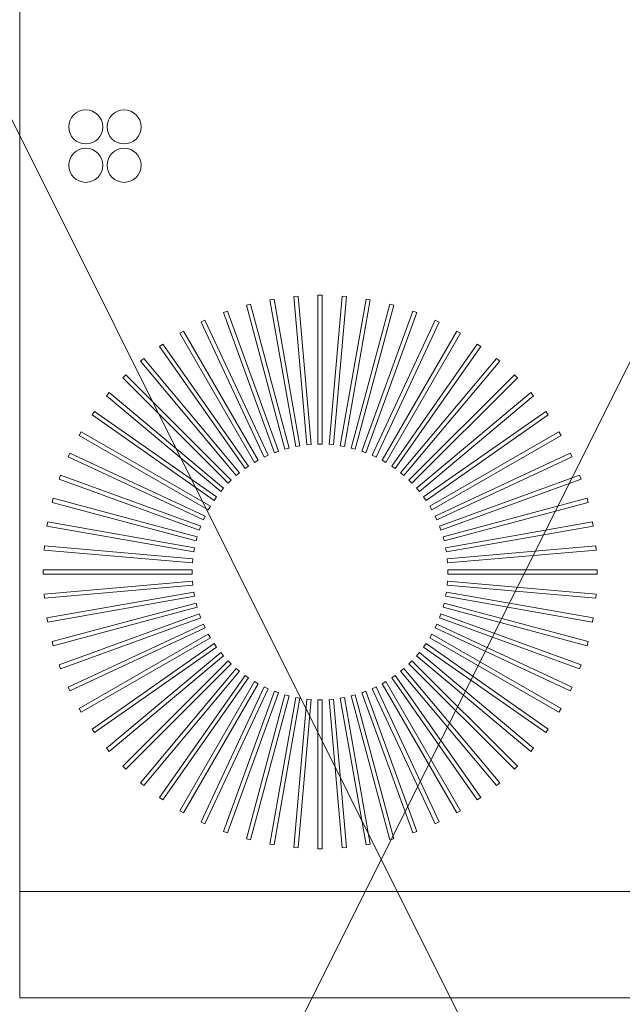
# Model space of a CAD drawing. Header units: millimetres. Extents: x -750 to 72845, y -24282 to 18874.
# Tile 130 of 154: x 70505 to 70788, y 14213 to 14677. Entities that reach past the tile are written whole.
import ezdxf

# ---------------------------------------------------------------- set-up
doc = ezdxf.new("R2010")
doc.units = ezdxf.units.MM
doc.header["$MEASUREMENT"] = 0
doc.layers.add('IRISH HOUSE_HYD AIRPORT_DRAINAGE LAYOUT 1$0$GREY SCALE', color=8, linetype='Continuous')
doc.layers.add('IRISH HOUSE_HYD AIRPORT_DRAINAGE LAYOUT 1$0$GREYSCALE', color=8, linetype='Continuous', lineweight=0)
doc.layers.add('M-MEP-ELPR-EQUIP', color=6, linetype='Continuous', lineweight=20)

# ---------------------------------------------------------------- blocks, each defined once
blk = doc.blocks.new('IRISH HOUSE_HYD AIRPORT_DRAINAGE LAYOUT 1$0$FLOOR PLAN')
at = {"layer": 'IRISH HOUSE_HYD AIRPORT_DRAINAGE LAYOUT 1$0$GREYSCALE', "color": 8, "lineweight": 0, "ltscale": 125}
for p, q in [((20176.39, 15278.36), (21172.83, 13284.48)), ((20176.39, 13284.48), (21172.83, 15278.36))]:
    blk.add_line(p, q, dxfattribs=at)
at = {"layer": 'IRISH HOUSE_HYD AIRPORT_DRAINAGE LAYOUT 1$0$GREYSCALE', "color": 8, "lineweight": 0}
for p, q in [((20504.5, 14266.31), (20504.5, 14968.01)), ((20624.2, 14545.18), (20622.23, 14544.83)), ((20624.2, 14545.18, 902.48), (20622.23, 14544.83, 902.48)), ((20636.38, 14476.08), (20624.2, 14545.18)), ((20636.38, 14476.08, 902.48), (20624.2, 14545.18, 902.48)), ((20635.48, 14546.58), (20633.49, 14546.4)), ((20635.48, 14546.58, 902.48), (20633.49, 14546.4, 902.48)), ((20633.49, 14546.4), (20639.6, 14476.5)), ((20633.49, 14546.4, 902.48), (20639.6, 14476.5, 902.48)), ((20641.6, 14476.68), (20635.48, 14546.58)), ((20641.6, 14476.68, 902.48), (20635.48, 14546.58, 902.48)), ((20646.84, 14546.99), (20644.84, 14546.99)), ((20644.84, 14546.99), (20644.84, 14476.82)), ((20646.84, 14546.99, 902.48), (20644.84, 14546.99, 902.48)), ((20644.84, 14546.99, 902.48), (20644.84, 14476.82, 902.48)), ((20646.84, 14476.82), (20646.84, 14546.99)), ((20646.84, 14476.82, 902.48), (20646.84, 14546.99, 902.48)), ((20656.2, 14546.58), (20650.09, 14476.68)), ((20656.2, 14546.58, 902.48), (20650.09, 14476.68, 902.48)), ((20652.08, 14476.5), (20658.2, 14546.4)), ((20652.08, 14476.5, 902.48), (20658.2, 14546.4, 902.48)), ((20667.48, 14545.18), (20655.3, 14476.08)), ((20667.48, 14545.18, 902.48), (20655.3, 14476.08, 902.48)), ((20658.2, 14546.4), (20656.2, 14546.58)), ((20658.2, 14546.4, 902.48), (20656.2, 14546.58, 902.48)), ((20669.46, 14544.83), (20667.48, 14545.18)), ((20669.46, 14544.83, 902.48), (20667.48, 14545.18, 902.48)), ((20613.08, 14542.81), (20611.15, 14542.29)), ((20613.08, 14542.81, 902.48), (20611.15, 14542.29, 902.48)), ((20611.15, 14542.29), (20629.31, 14474.51)), ((20611.15, 14542.29, 902.48), (20629.31, 14474.51, 902.48)), ((20631.24, 14475.03), (20613.08, 14542.81)), ((20631.24, 14475.03, 902.48), (20613.08, 14542.81, 902.48)), ((20622.23, 14544.83), (20634.41, 14475.73)), ((20622.23, 14544.83, 902.48), (20634.41, 14475.73, 902.48)), ((20657.27, 14475.73), (20669.46, 14544.83)), ((20657.27, 14475.73, 902.48), (20669.46, 14544.83, 902.48)), ((20678.6, 14542.81), (20660.44, 14475.03)), ((20678.6, 14542.81, 902.48), (20660.44, 14475.03, 902.48)), ((20662.38, 14474.51), (20680.54, 14542.29)), ((20662.38, 14474.51, 902.48), (20680.54, 14542.29, 902.48)), ((20680.54, 14542.29), (20678.6, 14542.81)), ((20680.54, 14542.29, 902.48), (20678.6, 14542.81, 902.48)), ((20602.21, 14539.47), (20600.33, 14538.79)), ((20602.21, 14539.47, 902.48), (20600.33, 14538.79, 902.48)), ((20600.33, 14538.79), (20624.33, 14472.85)), ((20600.33, 14538.79, 902.48), (20624.33, 14472.85, 902.48)), ((20626.21, 14473.53), (20602.21, 14539.47)), ((20626.21, 14473.53, 902.48), (20602.21, 14539.47, 902.48)), ((20689.47, 14539.47), (20665.47, 14473.53)), ((20689.47, 14539.47, 902.48), (20665.47, 14473.53, 902.48)), ((20667.35, 14472.85), (20691.35, 14538.79)), ((20667.35, 14472.85, 902.48), (20691.35, 14538.79, 902.48)), ((20691.35, 14538.79), (20689.47, 14539.47)), ((20691.35, 14538.79, 902.48), (20689.47, 14539.47, 902.48)), ((20591.68, 14535.2), (20589.86, 14534.35)), ((20591.68, 14535.2, 902.48), (20589.86, 14534.35, 902.48)), ((20589.86, 14534.35), (20619.51, 14470.76)), ((20589.86, 14534.35, 902.48), (20619.51, 14470.76, 902.48)), ((20621.33, 14471.61), (20591.68, 14535.2)), ((20621.33, 14471.61, 902.48), (20591.68, 14535.2, 902.48)), ((20700.01, 14535.2), (20670.35, 14471.61)), ((20700.01, 14535.2, 902.48), (20670.35, 14471.61, 902.48)), ((20672.17, 14470.76), (20701.82, 14534.35)), ((20672.17, 14470.76, 902.48), (20701.82, 14534.35, 902.48)), ((20701.82, 14534.35), (20700.01, 14535.2)), ((20701.82, 14534.35, 902.48), (20700.01, 14535.2, 902.48)), ((20581.55, 14530.03), (20579.82, 14529.03)), ((20581.55, 14530.03, 902.48), (20579.82, 14529.03, 902.48)), ((20579.82, 14529.03), (20614.9, 14468.26)), ((20579.82, 14529.03, 902.48), (20614.9, 14468.26, 902.48)), ((20616.64, 14469.26), (20581.55, 14530.03)), ((20616.64, 14469.26, 902.48), (20581.55, 14530.03, 902.48)), ((20710.13, 14530.03), (20675.05, 14469.26)), ((20710.13, 14530.03, 902.48), (20675.05, 14469.26, 902.48)), ((20676.78, 14468.26), (20711.87, 14529.03)), ((20676.78, 14468.26, 902.48), (20711.87, 14529.03, 902.48)), ((20711.87, 14529.03), (20710.13, 14530.03)), ((20711.87, 14529.03, 902.48), (20710.13, 14530.03, 902.48)), ((20571.92, 14523.99), (20570.27, 14522.84)), ((20571.92, 14523.99, 902.48), (20570.27, 14522.84, 902.48)), ((20570.27, 14522.84), (20610.52, 14465.37)), ((20570.27, 14522.84, 902.48), (20610.52, 14465.37, 902.48)), ((20612.16, 14466.52), (20571.92, 14523.99)), ((20612.16, 14466.52, 902.48), (20571.92, 14523.99, 902.48)), ((20719.77, 14523.99), (20679.52, 14466.52)), ((20719.77, 14523.99, 902.48), (20679.52, 14466.52, 902.48)), ((20681.16, 14465.37), (20721.41, 14522.84)), ((20681.16, 14465.37, 902.48), (20721.41, 14522.84, 902.48)), ((20721.41, 14522.84), (20719.77, 14523.99)), ((20721.41, 14522.84, 902.48), (20719.77, 14523.99, 902.48)), ((20562.84, 14517.14), (20561.31, 14515.85)), ((20562.84, 14517.14, 902.48), (20561.31, 14515.85, 902.48)), ((20561.31, 14515.85), (20606.41, 14462.1)), ((20561.31, 14515.85, 902.48), (20606.41, 14462.1, 902.48)), ((20607.95, 14463.39), (20562.84, 14517.14)), ((20607.95, 14463.39, 902.48), (20562.84, 14517.14, 902.48)), ((20728.84, 14517.14), (20683.73, 14463.39)), ((20728.84, 14517.14, 902.48), (20683.73, 14463.39, 902.48)), ((20685.27, 14462.1), (20730.37, 14515.85)), ((20685.27, 14462.1, 902.48), (20730.37, 14515.85, 902.48)), ((20730.37, 14515.85), (20728.84, 14517.14)), ((20730.37, 14515.85, 902.48), (20728.84, 14517.14, 902.48)), ((20554.4, 14509.53), (20552.99, 14508.11)), ((20554.4, 14509.53, 902.48), (20552.99, 14508.11, 902.48)), ((20552.99, 14508.11), (20602.6, 14458.49)), ((20552.99, 14508.11, 902.48), (20602.6, 14458.49, 902.48)), ((20604.02, 14459.91), (20554.4, 14509.53)), ((20604.02, 14459.91, 902.48), (20554.4, 14509.53, 902.48)), ((20737.28, 14509.53), (20687.66, 14459.91)), ((20737.28, 14509.53, 902.48), (20687.66, 14459.91, 902.48)), ((20689.08, 14458.49), (20738.7, 14508.11)), ((20689.08, 14458.49, 902.48), (20738.7, 14508.11, 902.48)), ((20738.7, 14508.11), (20737.28, 14509.53)), ((20738.7, 14508.11, 902.48), (20737.28, 14509.53, 902.48)), ((20546.66, 14501.2), (20545.37, 14499.67)), ((20546.66, 14501.2, 902.48), (20545.37, 14499.67, 902.48)), ((20545.37, 14499.67), (20599.12, 14454.56)), ((20545.37, 14499.67, 902.48), (20599.12, 14454.56, 902.48)), ((20600.41, 14456.1), (20546.66, 14501.2)), ((20600.41, 14456.1, 902.48), (20546.66, 14501.2, 902.48)), ((20745.02, 14501.2), (20691.27, 14456.1)), ((20745.02, 14501.2, 902.48), (20691.27, 14456.1, 902.48)), ((20692.56, 14454.56), (20746.31, 14499.67)), ((20692.56, 14454.56, 902.48), (20746.31, 14499.67, 902.48)), ((20746.31, 14499.67), (20745.02, 14501.2)), ((20746.31, 14499.67, 902.48), (20745.02, 14501.2, 902.48)), ((20539.67, 14492.24), (20538.52, 14490.6)), ((20539.67, 14492.24, 902.48), (20538.52, 14490.6, 902.48)), ((20538.52, 14490.6), (20596, 14450.35)), ((20538.52, 14490.6, 902.48), (20596, 14450.35, 902.48)), ((20597.15, 14451.99), (20539.67, 14492.24)), ((20597.15, 14451.99, 902.48), (20539.67, 14492.24, 902.48)), ((20752.01, 14492.24), (20694.53, 14451.99)), ((20752.01, 14492.24, 902.48), (20694.53, 14451.99, 902.48)), ((20695.68, 14450.35), (20753.16, 14490.6)), ((20695.68, 14450.35, 902.48), (20753.16, 14490.6, 902.48)), ((20753.16, 14490.6), (20752.01, 14492.24)), ((20753.16, 14490.6, 902.48), (20752.01, 14492.24, 902.48)), ((20533.49, 14482.7), (20532.48, 14480.96)), ((20533.49, 14482.7, 902.48), (20532.48, 14480.96, 902.48)), ((20532.48, 14480.96), (20593.25, 14445.88)), ((20532.48, 14480.96, 902.48), (20593.25, 14445.88, 902.48)), ((20594.26, 14447.61), (20533.49, 14482.7)), ((20594.26, 14447.61, 902.48), (20533.49, 14482.7, 902.48)), ((20758.2, 14482.7), (20697.43, 14447.61)), ((20758.2, 14482.7, 902.48), (20697.43, 14447.61, 902.48)), ((20698.43, 14445.88), (20759.2, 14480.96)), ((20698.43, 14445.88, 902.48), (20759.2, 14480.96, 902.48)), ((20759.2, 14480.96), (20758.2, 14482.7)), ((20759.2, 14480.96, 902.48), (20758.2, 14482.7, 902.48)), ((20634.41, 14475.73), (20636.38, 14476.08)), ((20634.41, 14475.73, 902.48), (20636.38, 14476.08, 902.48)), ((20639.6, 14476.5), (20641.6, 14476.68)), ((20639.6, 14476.5, 902.48), (20641.6, 14476.68, 902.48)), ((20644.84, 14476.82), (20646.84, 14476.82)), ((20644.84, 14476.82, 902.48), (20646.84, 14476.82, 902.48)), ((20650.09, 14476.68), (20652.08, 14476.5)), ((20650.09, 14476.68, 902.48), (20652.08, 14476.5, 902.48)), ((20655.3, 14476.08), (20657.27, 14475.73)), ((20655.3, 14476.08, 902.48), (20657.27, 14475.73, 902.48)), ((20528.16, 14472.65), (20527.31, 14470.84)), ((20528.16, 14472.65, 902.48), (20527.31, 14470.84, 902.48)), ((20527.31, 14470.84), (20590.91, 14441.18)), ((20527.31, 14470.84, 902.48), (20590.91, 14441.18, 902.48)), ((20591.76, 14443), (20528.16, 14472.65)), ((20591.76, 14443, 902.48), (20528.16, 14472.65, 902.48)), ((20619.51, 14470.76), (20621.33, 14471.61)), ((20619.51, 14470.76, 902.48), (20621.33, 14471.61, 902.48)), ((20624.33, 14472.85), (20626.21, 14473.53)), ((20624.33, 14472.85, 902.48), (20626.21, 14473.53, 902.48)), ((20629.31, 14474.51), (20631.24, 14475.03)), ((20629.31, 14474.51, 902.48), (20631.24, 14475.03, 902.48)), ((20660.44, 14475.03), (20662.38, 14474.51)), ((20660.44, 14475.03, 902.48), (20662.38, 14474.51, 902.48)), ((20665.47, 14473.53), (20667.35, 14472.85)), ((20665.47, 14473.53, 902.48), (20667.35, 14472.85, 902.48)), ((20670.35, 14471.61), (20672.17, 14470.76)), ((20670.35, 14471.61, 902.48), (20672.17, 14470.76, 902.48)), ((20763.52, 14472.65), (20699.93, 14443)), ((20763.52, 14472.65, 902.48), (20699.93, 14443, 902.48)), ((20700.78, 14441.18), (20764.37, 14470.84)), ((20700.78, 14441.18, 902.48), (20764.37, 14470.84, 902.48)), ((20764.37, 14470.84), (20763.52, 14472.65)), ((20764.37, 14470.84, 902.48), (20763.52, 14472.65, 902.48)), ((20610.52, 14465.37), (20612.16, 14466.52)), ((20610.52, 14465.37, 902.48), (20612.16, 14466.52, 902.48)), ((20614.9, 14468.26), (20616.64, 14469.26)), ((20614.9, 14468.26, 902.48), (20616.64, 14469.26, 902.48)), ((20675.05, 14469.26), (20676.78, 14468.26)), ((20675.05, 14469.26, 902.48), (20676.78, 14468.26, 902.48)), ((20679.52, 14466.52), (20681.16, 14465.37)), ((20679.52, 14466.52, 902.48), (20681.16, 14465.37, 902.48)), ((20523.73, 14462.18), (20523.04, 14460.3)), ((20523.73, 14462.18, 902.48), (20523.04, 14460.3, 902.48)), ((20589.67, 14438.18), (20523.73, 14462.18)), ((20589.67, 14438.18, 902.48), (20523.73, 14462.18, 902.48)), ((20606.41, 14462.1), (20607.95, 14463.39)), ((20606.41, 14462.1, 902.48), (20607.95, 14463.39, 902.48)), ((20683.73, 14463.39), (20685.27, 14462.1)), ((20683.73, 14463.39, 902.48), (20685.27, 14462.1, 902.48)), ((20767.95, 14462.18), (20702.02, 14438.18)), ((20767.95, 14462.18, 902.48), (20702.02, 14438.18, 902.48)), ((20768.64, 14460.3), (20767.95, 14462.18)), ((20768.64, 14460.3, 902.48), (20767.95, 14462.18, 902.48)), ((20523.04, 14460.3), (20588.98, 14436.3)), ((20523.04, 14460.3, 902.48), (20588.98, 14436.3, 902.48)), ((20602.6, 14458.49), (20604.02, 14459.91)), ((20602.6, 14458.49, 902.48), (20604.02, 14459.91, 902.48)), ((20687.66, 14459.91), (20689.08, 14458.49)), ((20687.66, 14459.91, 902.48), (20689.08, 14458.49, 902.48)), ((20702.7, 14436.3), (20768.64, 14460.3)), ((20702.7, 14436.3, 902.48), (20768.64, 14460.3, 902.48)), ((20599.12, 14454.56), (20600.41, 14456.1)), ((20599.12, 14454.56, 902.48), (20600.41, 14456.1, 902.48)), ((20691.27, 14456.1), (20692.56, 14454.56)), ((20691.27, 14456.1, 902.48), (20692.56, 14454.56, 902.48)), ((20520.23, 14451.37), (20519.71, 14449.43)), ((20520.23, 14451.37, 902.48), (20519.71, 14449.43, 902.48)), ((20519.71, 14449.43), (20587.49, 14431.27)), ((20519.71, 14449.43, 902.48), (20587.49, 14431.27, 902.48)), ((20588.01, 14433.21), (20520.23, 14451.37)), ((20588.01, 14433.21, 902.48), (20520.23, 14451.37, 902.48)), ((20596, 14450.35), (20597.15, 14451.99)), ((20596, 14450.35, 902.48), (20597.15, 14451.99, 902.48)), ((20694.53, 14451.99), (20695.68, 14450.35)), ((20694.53, 14451.99, 902.48), (20695.68, 14450.35, 902.48)), ((20771.46, 14451.37), (20703.68, 14433.21)), ((20771.46, 14451.37, 902.48), (20703.68, 14433.21, 902.48)), ((20704.2, 14431.27), (20771.98, 14449.43)), ((20704.2, 14431.27, 902.48), (20771.98, 14449.43, 902.48)), ((20771.98, 14449.43), (20771.46, 14451.37)), ((20771.98, 14449.43, 902.48), (20771.46, 14451.37, 902.48)), ((20593.25, 14445.88), (20594.26, 14447.61)), ((20593.25, 14445.88, 902.48), (20594.26, 14447.61, 902.48)), ((20697.43, 14447.61), (20698.43, 14445.88)), ((20697.43, 14447.61, 902.48), (20698.43, 14445.88, 902.48)), ((20517.68, 14440.29), (20517.33, 14438.31)), ((20517.68, 14440.29, 902.48), (20517.33, 14438.31, 902.48)), ((20586.78, 14428.1), (20517.68, 14440.29)), ((20586.78, 14428.1, 902.48), (20517.68, 14440.29, 902.48)), ((20590.91, 14441.18), (20591.76, 14443)), ((20590.91, 14441.18, 902.48), (20591.76, 14443, 902.48)), ((20699.93, 14443), (20700.78, 14441.18)), ((20699.93, 14443, 902.48), (20700.78, 14441.18, 902.48)), ((20774, 14440.29), (20704.9, 14428.1)), ((20774, 14440.29, 902.48), (20704.9, 14428.1, 902.48)), ((20774.35, 14438.31), (20774, 14440.29)), ((20774.35, 14438.31, 902.48), (20774, 14440.29, 902.48)), ((20517.33, 14438.31), (20586.44, 14426.13)), ((20517.33, 14438.31, 902.48), (20586.44, 14426.13, 902.48)), ((20588.98, 14436.3), (20589.67, 14438.18)), ((20588.98, 14436.3, 902.48), (20589.67, 14438.18, 902.48)), ((20702.02, 14438.18), (20702.7, 14436.3)), ((20702.02, 14438.18, 902.48), (20702.7, 14436.3, 902.48)), ((20705.25, 14426.13), (20774.35, 14438.31)), ((20705.25, 14426.13, 902.48), (20774.35, 14438.31, 902.48)), ((20587.49, 14431.27), (20588.01, 14433.21)), ((20587.49, 14431.27, 902.48), (20588.01, 14433.21, 902.48)), ((20703.68, 14433.21), (20704.2, 14431.27)), ((20703.68, 14433.21, 902.48), (20704.2, 14431.27, 902.48)), ((20516.11, 14429.03), (20515.94, 14427.03)), ((20516.11, 14429.03, 902.48), (20515.94, 14427.03, 902.48)), ((20515.94, 14427.03), (20585.84, 14420.92)), ((20515.94, 14427.03, 902.48), (20585.84, 14420.92, 902.48)), ((20586.01, 14422.91), (20516.11, 14429.03)), ((20586.01, 14422.91, 902.48), (20516.11, 14429.03, 902.48)), ((20586.44, 14426.13), (20586.78, 14428.1)), ((20586.44, 14426.13, 902.48), (20586.78, 14428.1, 902.48)), ((20704.9, 14428.1), (20705.25, 14426.13)), ((20704.9, 14428.1, 902.48), (20705.25, 14426.13, 902.48)), ((20775.57, 14429.03), (20705.67, 14422.91)), ((20775.57, 14429.03, 902.48), (20705.67, 14422.91, 902.48)), ((20705.85, 14420.92), (20775.75, 14427.03)), ((20705.85, 14420.92, 902.48), (20775.75, 14427.03, 902.48)), ((20775.75, 14427.03), (20775.57, 14429.03)), ((20775.75, 14427.03, 902.48), (20775.57, 14429.03, 902.48)), ((20585.84, 14420.92), (20586.01, 14422.91)), ((20585.84, 14420.92, 902.48), (20586.01, 14422.91, 902.48)), ((20705.67, 14422.91), (20705.85, 14420.92)), ((20705.67, 14422.91, 902.48), (20705.85, 14420.92, 902.48)), ((20515.53, 14417.67), (20515.53, 14415.67)), ((20585.7, 14417.67), (20515.53, 14417.67)), ((20515.53, 14417.67, 902.48), (20515.53, 14415.67, 902.48)), ((20585.7, 14417.67, 902.48), (20515.53, 14417.67, 902.48)), ((20515.53, 14415.67), (20585.7, 14415.67)), ((20515.53, 14415.67, 902.48), (20585.7, 14415.67, 902.48)), ((20585.7, 14415.67), (20585.7, 14417.67)), ((20585.7, 14415.67, 902.48), (20585.7, 14417.67, 902.48)), ((20776.16, 14417.67), (20705.99, 14417.67)), ((20705.99, 14417.67), (20705.99, 14415.67)), ((20776.16, 14417.67, 902.48), (20705.99, 14417.67, 902.48)), ((20705.99, 14417.67, 902.48), (20705.99, 14415.67, 902.48)), ((20705.99, 14415.67), (20776.16, 14415.67)), ((20705.99, 14415.67, 902.48), (20776.16, 14415.67, 902.48)), ((20776.16, 14415.67), (20776.16, 14417.67)), ((20776.16, 14415.67, 902.48), (20776.16, 14417.67, 902.48)), ((20585.84, 14412.43), (20515.94, 14406.31)), ((20585.84, 14412.43, 902.48), (20515.94, 14406.31, 902.48)), ((20586.01, 14410.43), (20585.84, 14412.43)), ((20586.01, 14410.43, 902.48), (20585.84, 14412.43, 902.48)), ((20705.85, 14412.43), (20705.67, 14410.43)), ((20705.85, 14412.43, 902.48), (20705.67, 14410.43, 902.48)), ((20775.75, 14406.31), (20705.85, 14412.43)), ((20775.75, 14406.31, 902.48), (20705.85, 14412.43, 902.48)), ((20515.94, 14406.31), (20516.11, 14404.32)), ((20515.94, 14406.31, 902.48), (20516.11, 14404.32, 902.48)), ((20516.11, 14404.32), (20586.01, 14410.43)), ((20516.11, 14404.32, 902.48), (20586.01, 14410.43, 902.48)), ((20586.44, 14407.22), (20517.33, 14395.03)), ((20586.44, 14407.22, 902.48), (20517.33, 14395.03, 902.48)), ((20586.78, 14405.24), (20586.44, 14407.22)), ((20586.78, 14405.24, 902.48), (20586.44, 14407.22, 902.48)), ((20705.25, 14407.22), (20704.9, 14405.24)), ((20705.25, 14407.22, 902.48), (20704.9, 14405.24, 902.48)), ((20774.35, 14395.03), (20705.25, 14407.22)), ((20774.35, 14395.03, 902.48), (20705.25, 14407.22, 902.48)), ((20705.67, 14410.43), (20775.57, 14404.32)), ((20705.67, 14410.43, 902.48), (20775.57, 14404.32, 902.48)), ((20775.57, 14404.32), (20775.75, 14406.31)), ((20775.57, 14404.32, 902.48), (20775.75, 14406.31, 902.48)), ((20517.68, 14393.06), (20586.78, 14405.24)), ((20517.68, 14393.06, 902.48), (20586.78, 14405.24, 902.48)), ((20587.49, 14402.07), (20519.71, 14383.91)), ((20587.49, 14402.07, 902.48), (20519.71, 14383.91, 902.48)), ((20588.01, 14400.14), (20587.49, 14402.07)), ((20588.01, 14400.14, 902.48), (20587.49, 14402.07, 902.48)), ((20704.2, 14402.07), (20703.68, 14400.14)), ((20704.2, 14402.07, 902.48), (20703.68, 14400.14, 902.48)), ((20771.98, 14383.91), (20704.2, 14402.07)), ((20771.98, 14383.91, 902.48), (20704.2, 14402.07, 902.48)), ((20704.9, 14405.24), (20774, 14393.06)), ((20704.9, 14405.24, 902.48), (20774, 14393.06, 902.48)), ((20520.23, 14381.98), (20588.01, 14400.14)), ((20520.23, 14381.98, 902.48), (20588.01, 14400.14, 902.48)), ((20588.98, 14397.04), (20523.04, 14373.04)), ((20588.98, 14397.04, 902.48), (20523.04, 14373.04, 902.48)), ((20589.67, 14395.16), (20588.98, 14397.04)), ((20589.67, 14395.16, 902.48), (20588.98, 14397.04, 902.48)), ((20702.7, 14397.04), (20702.02, 14395.16)), ((20702.7, 14397.04, 902.48), (20702.02, 14395.16, 902.48)), ((20768.64, 14373.04), (20702.7, 14397.04)), ((20768.64, 14373.04, 902.48), (20702.7, 14397.04, 902.48)), ((20703.68, 14400.14), (20771.46, 14381.98)), ((20703.68, 14400.14, 902.48), (20771.46, 14381.98, 902.48)), ((20517.33, 14395.03), (20517.68, 14393.06)), ((20517.33, 14395.03, 902.48), (20517.68, 14393.06, 902.48)), ((20523.73, 14371.16), (20589.67, 14395.16)), ((20523.73, 14371.16, 902.48), (20589.67, 14395.16, 902.48)), ((20590.91, 14392.16), (20527.31, 14362.51)), ((20590.91, 14392.16, 902.48), (20527.31, 14362.51, 902.48)), ((20591.76, 14390.35), (20590.91, 14392.16)), ((20591.76, 14390.35, 902.48), (20590.91, 14392.16, 902.48)), ((20700.78, 14392.16), (20699.93, 14390.35)), ((20700.78, 14392.16, 902.48), (20699.93, 14390.35, 902.48)), ((20764.37, 14362.51), (20700.78, 14392.16)), ((20764.37, 14362.51, 902.48), (20700.78, 14392.16, 902.48)), ((20702.02, 14395.16), (20767.95, 14371.16)), ((20702.02, 14395.16, 902.48), (20767.95, 14371.16, 902.48)), ((20774, 14393.06), (20774.35, 14395.03)), ((20774, 14393.06, 902.48), (20774.35, 14395.03, 902.48)), ((20528.16, 14360.69), (20591.76, 14390.35)), ((20528.16, 14360.69, 902.48), (20591.76, 14390.35, 902.48)), ((20593.25, 14387.47), (20532.48, 14352.38)), ((20593.25, 14387.47, 902.48), (20532.48, 14352.38, 902.48)), ((20594.26, 14385.73), (20593.25, 14387.47)), ((20594.26, 14385.73, 902.48), (20593.25, 14387.47, 902.48)), ((20698.43, 14387.47), (20697.43, 14385.73)), ((20698.43, 14387.47, 902.48), (20697.43, 14385.73, 902.48)), ((20759.2, 14352.38), (20698.43, 14387.47)), ((20759.2, 14352.38, 902.48), (20698.43, 14387.47, 902.48)), ((20699.93, 14390.35), (20763.52, 14360.69)), ((20699.93, 14390.35, 902.48), (20763.52, 14360.69, 902.48)), ((20519.71, 14383.91), (20520.23, 14381.98)), ((20519.71, 14383.91, 902.48), (20520.23, 14381.98, 902.48)), ((20533.49, 14350.65), (20594.26, 14385.73)), ((20533.49, 14350.65, 902.48), (20594.26, 14385.73, 902.48)), ((20596, 14383), (20538.52, 14342.75)), ((20596, 14383, 902.48), (20538.52, 14342.75, 902.48)), ((20597.15, 14381.35), (20596, 14383)), ((20597.15, 14381.35, 902.48), (20596, 14383, 902.48)), ((20695.68, 14383), (20694.53, 14381.35)), ((20695.68, 14383, 902.48), (20694.53, 14381.35, 902.48)), ((20753.16, 14342.75), (20695.68, 14383)), ((20753.16, 14342.75, 902.48), (20695.68, 14383, 902.48)), ((20697.43, 14385.73), (20758.2, 14350.65)), ((20697.43, 14385.73, 902.48), (20758.2, 14350.65, 902.48)), ((20771.46, 14381.98), (20771.98, 14383.91)), ((20771.46, 14381.98, 902.48), (20771.98, 14383.91, 902.48)), ((20539.67, 14341.11), (20597.15, 14381.35)), ((20539.67, 14341.11, 902.48), (20597.15, 14381.35, 902.48)), ((20599.12, 14378.78), (20545.37, 14333.68)), ((20599.12, 14378.78, 902.48), (20545.37, 14333.68, 902.48)), ((20600.41, 14377.24), (20599.12, 14378.78)), ((20600.41, 14377.24, 902.48), (20599.12, 14378.78, 902.48)), ((20692.56, 14378.78), (20691.27, 14377.24)), ((20692.56, 14378.78, 902.48), (20691.27, 14377.24, 902.48)), ((20746.31, 14333.68), (20692.56, 14378.78)), ((20746.31, 14333.68, 902.48), (20692.56, 14378.78, 902.48)), ((20694.53, 14381.35), (20752.01, 14341.11)), ((20694.53, 14381.35, 902.48), (20752.01, 14341.11, 902.48)), ((20546.66, 14332.14), (20600.41, 14377.24)), ((20546.66, 14332.14, 902.48), (20600.41, 14377.24, 902.48)), ((20602.6, 14374.85), (20552.99, 14325.23)), ((20602.6, 14374.85, 902.48), (20552.99, 14325.23, 902.48)), ((20604.02, 14373.43), (20602.6, 14374.85)), ((20604.02, 14373.43, 902.48), (20602.6, 14374.85, 902.48)), ((20689.08, 14374.85), (20687.66, 14373.43)), ((20689.08, 14374.85, 902.48), (20687.66, 14373.43, 902.48)), ((20738.7, 14325.23), (20689.08, 14374.85)), ((20738.7, 14325.23, 902.48), (20689.08, 14374.85, 902.48)), ((20691.27, 14377.24), (20745.02, 14332.14)), ((20691.27, 14377.24, 902.48), (20745.02, 14332.14, 902.48)), ((20523.04, 14373.04), (20523.73, 14371.16)), ((20523.04, 14373.04, 902.48), (20523.73, 14371.16, 902.48)), ((20554.4, 14323.82), (20604.02, 14373.43)), ((20554.4, 14323.82, 902.48), (20604.02, 14373.43, 902.48)), ((20606.41, 14371.24), (20561.31, 14317.49)), ((20606.41, 14371.24, 902.48), (20561.31, 14317.49, 902.48)), ((20562.84, 14316.2), (20607.95, 14369.95)), ((20562.84, 14316.2, 902.48), (20607.95, 14369.95, 902.48)), ((20607.95, 14369.95), (20606.41, 14371.24)), ((20607.95, 14369.95, 902.48), (20606.41, 14371.24, 902.48)), ((20685.27, 14371.24), (20683.73, 14369.95)), ((20685.27, 14371.24, 902.48), (20683.73, 14369.95, 902.48)), ((20683.73, 14369.95), (20728.84, 14316.2)), ((20683.73, 14369.95, 902.48), (20728.84, 14316.2, 902.48)), ((20730.37, 14317.49), (20685.27, 14371.24)), ((20730.37, 14317.49, 902.48), (20685.27, 14371.24, 902.48)), ((20687.66, 14373.43), (20737.28, 14323.82)), ((20687.66, 14373.43, 902.48), (20737.28, 14323.82, 902.48)), ((20767.95, 14371.16), (20768.64, 14373.04)), ((20767.95, 14371.16, 902.48), (20768.64, 14373.04, 902.48)), ((20610.52, 14367.98), (20570.27, 14310.5)), ((20610.52, 14367.98, 902.48), (20570.27, 14310.5, 902.48)), ((20571.92, 14309.35), (20612.16, 14366.83)), ((20571.92, 14309.35, 902.48), (20612.16, 14366.83, 902.48)), ((20614.9, 14365.09), (20579.82, 14304.32)), ((20614.9, 14365.09, 902.48), (20579.82, 14304.32, 902.48)), ((20612.16, 14366.83), (20610.52, 14367.98)), ((20612.16, 14366.83, 902.48), (20610.52, 14367.98, 902.48)), ((20616.64, 14364.08), (20614.9, 14365.09)), ((20616.64, 14364.08, 902.48), (20614.9, 14365.09, 902.48)), ((20676.78, 14365.09), (20675.05, 14364.08)), ((20676.78, 14365.09, 902.48), (20675.05, 14364.08, 902.48)), ((20711.87, 14304.32), (20676.78, 14365.09)), ((20711.87, 14304.32, 902.48), (20676.78, 14365.09, 902.48)), ((20681.16, 14367.98), (20679.52, 14366.83)), ((20681.16, 14367.98, 902.48), (20679.52, 14366.83, 902.48)), ((20679.52, 14366.83), (20719.77, 14309.35)), ((20679.52, 14366.83, 902.48), (20719.77, 14309.35, 902.48)), ((20721.41, 14310.5), (20681.16, 14367.98)), ((20721.41, 14310.5, 902.48), (20681.16, 14367.98, 902.48)), ((20527.31, 14362.51), (20528.16, 14360.69)), ((20527.31, 14362.51, 902.48), (20528.16, 14360.69, 902.48)), ((20581.55, 14303.31), (20616.64, 14364.08)), ((20581.55, 14303.31, 902.48), (20616.64, 14364.08, 902.48)), ((20619.51, 14362.59), (20589.86, 14298.99)), ((20619.51, 14362.59, 902.48), (20589.86, 14298.99, 902.48)), ((20591.68, 14298.14), (20621.33, 14361.74)), ((20591.68, 14298.14, 902.48), (20621.33, 14361.74, 902.48)), ((20624.33, 14360.5), (20600.33, 14294.56)), ((20624.33, 14360.5, 902.48), (20600.33, 14294.56, 902.48)), ((20602.21, 14293.87), (20626.21, 14359.81)), ((20602.21, 14293.87, 902.48), (20626.21, 14359.81, 902.48)), ((20621.33, 14361.74), (20619.51, 14362.59)), ((20621.33, 14361.74, 902.48), (20619.51, 14362.59, 902.48)), ((20626.21, 14359.81), (20624.33, 14360.5)), ((20626.21, 14359.81, 902.48), (20624.33, 14360.5, 902.48)), ((20667.35, 14360.5), (20665.47, 14359.81)), ((20667.35, 14360.5, 902.48), (20665.47, 14359.81, 902.48)), ((20665.47, 14359.81), (20689.47, 14293.87)), ((20665.47, 14359.81, 902.48), (20689.47, 14293.87, 902.48)), ((20691.35, 14294.56), (20667.35, 14360.5)), ((20691.35, 14294.56, 902.48), (20667.35, 14360.5, 902.48)), ((20672.17, 14362.59), (20670.35, 14361.74)), ((20672.17, 14362.59, 902.48), (20670.35, 14361.74, 902.48)), ((20670.35, 14361.74), (20700.01, 14298.14)), ((20670.35, 14361.74, 902.48), (20700.01, 14298.14, 902.48)), ((20701.82, 14298.99), (20672.17, 14362.59)), ((20701.82, 14298.99, 902.48), (20672.17, 14362.59, 902.48)), ((20675.05, 14364.08), (20710.13, 14303.31)), ((20675.05, 14364.08, 902.48), (20710.13, 14303.31, 902.48)), ((20763.52, 14360.69), (20764.37, 14362.51)), ((20763.52, 14360.69, 902.48), (20764.37, 14362.51, 902.48)), ((20629.31, 14358.84), (20611.15, 14291.06)), ((20629.31, 14358.84, 902.48), (20611.15, 14291.06, 902.48)), ((20613.08, 14290.54), (20631.24, 14358.32)), ((20613.08, 14290.54, 902.48), (20631.24, 14358.32, 902.48)), ((20634.41, 14357.61), (20622.23, 14288.51)), ((20634.41, 14357.61, 902.48), (20622.23, 14288.51, 902.48)), ((20624.2, 14288.16), (20636.38, 14357.27)), ((20624.2, 14288.16, 902.48), (20636.38, 14357.27, 902.48)), ((20631.24, 14358.32), (20629.31, 14358.84)), ((20631.24, 14358.32, 902.48), (20629.31, 14358.84, 902.48)), ((20639.6, 14356.84), (20633.49, 14286.94)), ((20639.6, 14356.84, 902.48), (20633.49, 14286.94, 902.48)), ((20636.38, 14357.27), (20634.41, 14357.61)), ((20636.38, 14357.27, 902.48), (20634.41, 14357.61, 902.48)), ((20635.48, 14286.77), (20641.6, 14356.67)), ((20635.48, 14286.77, 902.48), (20641.6, 14356.67, 902.48)), ((20641.6, 14356.67), (20639.6, 14356.84)), ((20641.6, 14356.67, 902.48), (20639.6, 14356.84, 902.48)), ((20646.84, 14356.53), (20644.84, 14356.53)), ((20644.84, 14356.53), (20644.84, 14286.36)), ((20646.84, 14356.53, 902.48), (20644.84, 14356.53, 902.48)), ((20644.84, 14356.53, 902.48), (20644.84, 14286.36, 902.48)), ((20646.84, 14286.36), (20646.84, 14356.53)), ((20646.84, 14286.36, 902.48), (20646.84, 14356.53, 902.48)), ((20652.08, 14356.84), (20650.09, 14356.67)), ((20652.08, 14356.84, 902.48), (20650.09, 14356.67, 902.48)), ((20650.09, 14356.67), (20656.2, 14286.77)), ((20650.09, 14356.67, 902.48), (20656.2, 14286.77, 902.48)), ((20658.2, 14286.94), (20652.08, 14356.84)), ((20658.2, 14286.94, 902.48), (20652.08, 14356.84, 902.48)), ((20657.27, 14357.61), (20655.3, 14357.27)), ((20657.27, 14357.61, 902.48), (20655.3, 14357.27, 902.48)), ((20655.3, 14357.27), (20667.48, 14288.16)), ((20655.3, 14357.27, 902.48), (20667.48, 14288.16, 902.48)), ((20669.46, 14288.51), (20657.27, 14357.61)), ((20669.46, 14288.51, 902.48), (20657.27, 14357.61, 902.48)), ((20662.38, 14358.84), (20660.44, 14358.32)), ((20662.38, 14358.84, 902.48), (20660.44, 14358.32, 902.48)), ((20660.44, 14358.32), (20678.6, 14290.54)), ((20660.44, 14358.32, 902.48), (20678.6, 14290.54, 902.48)), ((20680.54, 14291.06), (20662.38, 14358.84)), ((20680.54, 14291.06, 902.48), (20662.38, 14358.84, 902.48)), ((20532.48, 14352.38), (20533.49, 14350.65)), ((20532.48, 14352.38, 902.48), (20533.49, 14350.65, 902.48)), ((20758.2, 14350.65), (20759.2, 14352.38)), ((20758.2, 14350.65, 902.48), (20759.2, 14352.38, 902.48)), ((20538.52, 14342.75), (20539.67, 14341.11)), ((20538.52, 14342.75, 902.48), (20539.67, 14341.11, 902.48)), ((20752.01, 14341.11), (20753.16, 14342.75)), ((20752.01, 14341.11, 902.48), (20753.16, 14342.75, 902.48)), ((20545.37, 14333.68), (20546.66, 14332.14)), ((20545.37, 14333.68, 902.48), (20546.66, 14332.14, 902.48)), ((20745.02, 14332.14), (20746.31, 14333.68)), ((20745.02, 14332.14, 902.48), (20746.31, 14333.68, 902.48)), ((20552.99, 14325.23), (20554.4, 14323.82)), ((20552.99, 14325.23, 902.48), (20554.4, 14323.82, 902.48)), ((20737.28, 14323.82), (20738.7, 14325.23)), ((20737.28, 14323.82, 902.48), (20738.7, 14325.23, 902.48)), ((20561.31, 14317.49), (20562.84, 14316.2)), ((20561.31, 14317.49, 902.48), (20562.84, 14316.2, 902.48)), ((20728.84, 14316.2), (20730.37, 14317.49)), ((20728.84, 14316.2, 902.48), (20730.37, 14317.49, 902.48)), ((20570.27, 14310.5), (20571.92, 14309.35)), ((20570.27, 14310.5, 902.48), (20571.92, 14309.35, 902.48)), ((20719.77, 14309.35), (20721.41, 14310.5)), ((20719.77, 14309.35, 902.48), (20721.41, 14310.5, 902.48)), ((20579.82, 14304.32), (20581.55, 14303.31)), ((20579.82, 14304.32, 902.48), (20581.55, 14303.31, 902.48)), ((20710.13, 14303.31), (20711.87, 14304.32)), ((20710.13, 14303.31, 902.48), (20711.87, 14304.32, 902.48)), ((20589.86, 14298.99), (20591.68, 14298.14)), ((20589.86, 14298.99, 902.48), (20591.68, 14298.14, 902.48)), ((20700.01, 14298.14), (20701.82, 14298.99)), ((20700.01, 14298.14, 902.48), (20701.82, 14298.99, 902.48)), ((20600.33, 14294.56), (20602.21, 14293.87)), ((20600.33, 14294.56, 902.48), (20602.21, 14293.87, 902.48)), ((20611.15, 14291.06), (20613.08, 14290.54)), ((20611.15, 14291.06, 902.48), (20613.08, 14290.54, 902.48)), ((20678.6, 14290.54), (20680.54, 14291.06)), ((20678.6, 14290.54, 902.48), (20680.54, 14291.06, 902.48)), ((20689.47, 14293.87), (20691.35, 14294.56)), ((20689.47, 14293.87, 902.48), (20691.35, 14294.56, 902.48)), ((20622.23, 14288.51), (20624.2, 14288.16)), ((20622.23, 14288.51, 902.48), (20624.2, 14288.16, 902.48)), ((20633.49, 14286.94), (20635.48, 14286.77)), ((20633.49, 14286.94, 902.48), (20635.48, 14286.77, 902.48)), ((20644.84, 14286.36), (20646.84, 14286.36)), ((20644.84, 14286.36, 902.48), (20646.84, 14286.36, 902.48)), ((20656.2, 14286.77), (20658.2, 14286.94)), ((20656.2, 14286.77, 902.48), (20658.2, 14286.94, 902.48)), ((20667.48, 14288.16), (20669.46, 14288.51)), ((20667.48, 14288.16, 902.48), (20669.46, 14288.51, 902.48)), ((21074.88, 14266.31), (20504.5, 14266.31))]:
    blk.add_line(p, q, dxfattribs=at)
for centre in [(20535.58, 14626.18), (20535.58, 14626.18, 902.48), (20553.62, 14626.18), (20553.62, 14626.18, 902.48), (20535.58, 14608.13), (20535.58, 14608.13, 902.48), (20553.62, 14608.13), (20553.62, 14608.13, 902.48)]:
    blk.add_circle(centre, 8.02, dxfattribs=at)
blk.add_3dface([(21074.88, 14968.01, 902.18), (21074.88, 14266.31, 902.18), (20504.5, 14266.31, 902.18), (20504.5, 14968.01, 902.18)], dxfattribs=at)
at = {"layer": 'IRISH HOUSE_HYD AIRPORT_DRAINAGE LAYOUT 1$0$GREYSCALE', "color": 8, "lineweight": 0, "ltscale": 0.25, "invisible_edges": 4}
blk.add_3dface([(20504.5, 14216.19, 902.18), (20504.5, 14266.31, 902.18), (21074.88, 14266.31, 902.18), (21080.39, 14216.19, 902.18)], dxfattribs=at)
blk = doc.blocks.new('IRISH HOUSE_HYD AIRPORT_DRAINAGE LAYOUT 1')
at = {"layer": 'IRISH HOUSE_HYD AIRPORT_DRAINAGE LAYOUT 1$0$GREY SCALE'}
blk.add_blockref('IRISH HOUSE_HYD AIRPORT_DRAINAGE LAYOUT 1$0$FLOOR PLAN', (0, 0), dxfattribs=at)

msp = doc.modelspace()

# ---------------------------------------------------------------- block references
at = {"layer": 'M-MEP-ELPR-EQUIP'}
msp.add_blockref('IRISH HOUSE_HYD AIRPORT_DRAINAGE LAYOUT 1', (50000, 0), dxfattribs=at)

doc.saveas('drawing.dxf')
